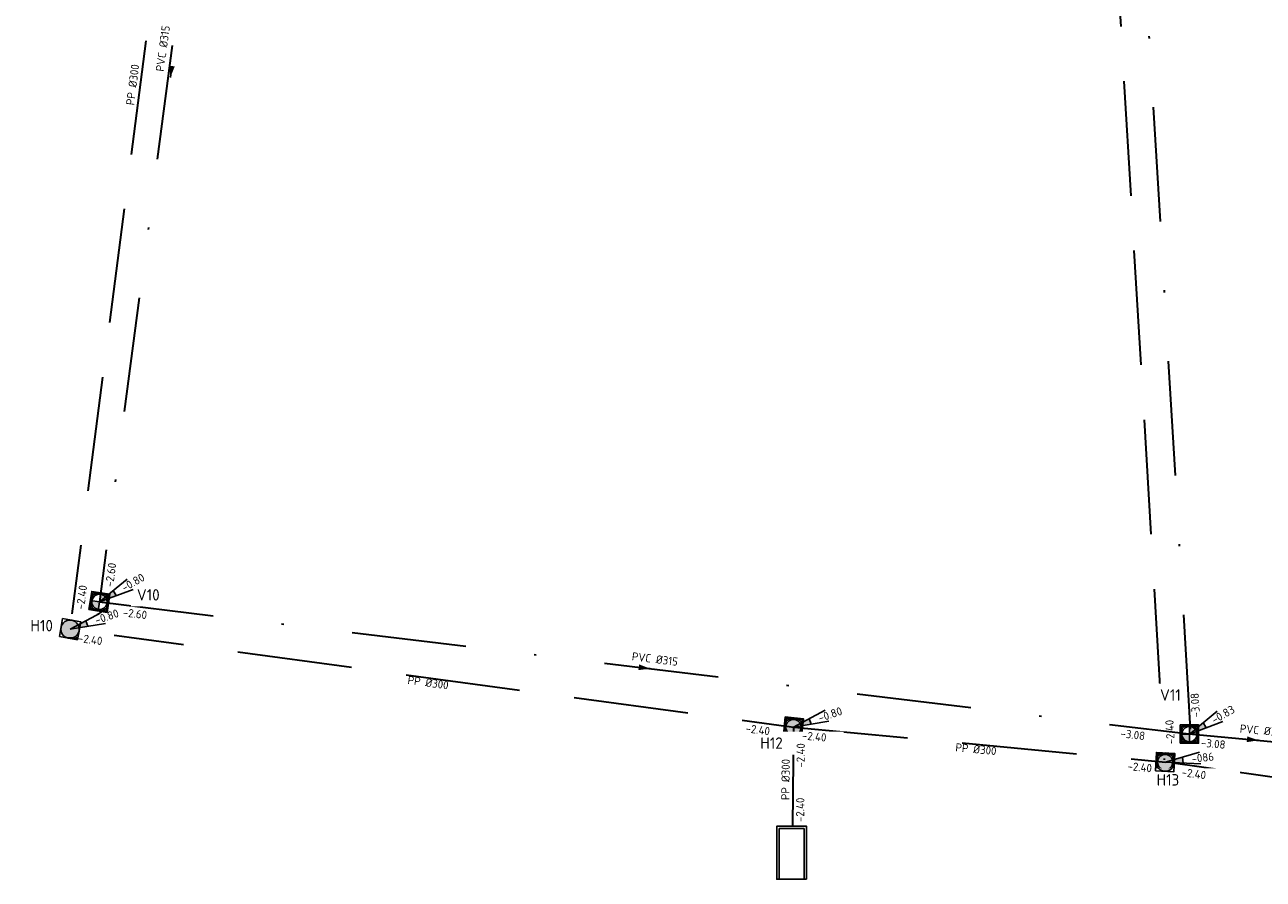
# Model space of a CAD drawing. Header units: metres. Extents: x 114894 to 115585, y 426496 to 426850.
# Tile 10 of 27: x 115008 to 115062, y 426721 to 426758. Entities that reach past the tile are written whole.
import ezdxf
from ezdxf.enums import TextEntityAlignment as Align

# ---------------------------------------------------------------- set-up
doc = ezdxf.new("R2010")
doc.units = ezdxf.units.M
doc.header["$MEASUREMENT"] = 0
doc.linetypes.add('RI-DWA-SO', pattern=[11, 5, -3, 0, -3])
doc.linetypes.add('RI-HWA-SO', pattern=[7.4, 5, -2.4])
for name, color, linetype, lineweight in [('N-WE-RI-DWA_PUTDEKSELNIVEAU-S-200', 20, 'Continuous', 25), ('N-WE-RI-DWA_RIOOLPUT_INSPECTIEPUT-S-200', 20, 'Continuous', 25), ('N-WE-RI-DWA_TRANSPORTLEIDING_PVC_315-G', 20, 'RI-DWA-SO', 35), ('N-WE-RI-HWA_PUTDEKSELNIVEAU-S-200', 150, 'Continuous', 25), ('N-WE-RI-HWA_RIOOLPUT_INSPECTIEPUT-S-200', 150, 'Continuous', 25), ('N-WE-RI-HWA_TRANSPORTLEIDING_PP_300-G', 150, 'RI-HWA-SO', 35), ('N-WE-RI-HWA_UITLAATCONSTRUCTIE-S-200', 150, 'Continuous', 25), ('N-WE-RI-PUT-T35', 150, 'Continuous', 35), ('N-WE-RI-PUT_DEKSEL-S', 7, 'Continuous', 25), ('N01-WE-RI-PUT-T35', 20, 'Continuous', 35)]:
    doc.layers.add(name, color=color, linetype=linetype, lineweight=lineweight)
doc.layers.add('N-WE-RI-DWA_STROMINGSRICHTING-S-200', color=20, linetype='Continuous', lineweight=25, true_color=0xff3f00)
doc.layers.add('N-WE-RI-HWA_STROMINGSRICHTING-S-200', color=150, linetype='Continuous', lineweight=25, true_color=0x007fff)
doc.styles.add('NLCS-ISO', font='NLCS-ISO.ttf')
doc.styles.add('NLCS-ISO-M200-T25', font='NLCS-ISO.ttf')

# ---------------------------------------------------------------- blocks, each defined once
blk = doc.blocks.new('SRI-PUT_DWA-SO')
h = blk.add_hatch(color=256)
h.dxf.hatch_style = 1
h.paths.add_polyline_path([(-2, 0, 0.4142135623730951), (0, -2), (0, 0)])
h.paths.add_polyline_path([(2, 0, 0.4142135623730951), (0, 2), (0, 0)])
for p, q in [((-2, 0), (2, 0)), ((0, -2), (0, 2))]:
    blk.add_line(p, q)
blk.add_lwpolyline([(-2, -2), (2, -2), (2, 2), (-2, 2)], close=True)
blk.add_circle((0, 0), 2)
blk = doc.blocks.new('*U91')
at = {"color": 0, "style": 'NLCS-ISO'}
for tag, p in [('BOB_RECHTS', (17.41614749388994, 110.67132648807)), ('RIOOLINFO', (-1.769671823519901, -0.9487933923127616)), ('BOB_LINKS', (-14.33072774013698, -112.0971969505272))]:
    blk.add_attdef(tag, text='', height=1.8, rotation=81.88935710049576, dxfattribs=at).set_placement(p, align=Align.MIDDLE_CENTER)
blk = doc.blocks.new('*U92')
at = {"color": 0, "style": 'NLCS-ISO'}
for tag, p in [('BOB_LINKS', (-43.54663805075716, 5.042606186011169)), ('RIOOLINFO', (-0.9295024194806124, 1.779879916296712)), ('BOB_RECHTS', (43.6579317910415, -8.35362113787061))]:
    blk.add_attdef(tag, text='', height=1.799999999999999, rotation=351.2665852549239, dxfattribs=at).set_placement(p, align=Align.MIDDLE_CENTER)
blk = doc.blocks.new('*U94')
at = {"color": 0, "style": 'NLCS-ISO'}
for tag, p in [('BOB_RECHTS', (-6.59292116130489, 179.1024535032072)), ('RIOOLINFO', (-1.561879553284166, -1.261934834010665)), ('BOB_LINKS', (9.843124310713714, -178.907440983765))]:
    blk.add_attdef(tag, text='', height=1.799999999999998, rotation=92.6285733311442, dxfattribs=at).set_placement(p, align=Align.MIDDLE_CENTER)
blk = doc.blocks.new('*U38')
at = {"color": 0}
blk.add_line((-1.251406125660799, 0.1469105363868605), (1.251406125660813, -0.1469105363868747), dxfattribs=at)
blk.add_solid([(-1.251406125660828, 0.1469105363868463), (1.177950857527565, -0.7726135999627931), (1.324861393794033, 0.4787925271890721)], dxfattribs=at)
at = {"color": 0, "style": 'NLCS-ISO'}
for tag, p in [('BOB_LINKS', (-172.3261867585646, 18.59142618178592)), ('RIOOLINFO', (4.490832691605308, 1.965863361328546)), ('BOB_RECHTS', (169.6775979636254, -21.55857662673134))]:
    blk.add_attdef(tag, text='', height=1.799999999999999, rotation=353.304330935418, dxfattribs=at).set_placement(p, align=Align.MIDDLE_CENTER)
blk = doc.blocks.new('*U41')
at = {"color": 0}
blk.add_line((-1.199938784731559, 0.3843786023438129), (1.19993878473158, -0.3843786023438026), dxfattribs=at)
blk.add_solid([(-1.19993878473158, 0.3843786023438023), (1.007749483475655, -0.9843479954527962), (1.392128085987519, 0.2155907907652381)], dxfattribs=at)
at = {"color": 0, "style": 'NLCS-ISO'}
for tag, p in [('BOB_LINKS', (-105.7826636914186, 32.17621181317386)), ('RIOOLINFO', (4.784665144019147, 1.067322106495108)), ('BOB_RECHTS', (105.9214827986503, -35.63936759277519))]:
    blk.add_attdef(tag, text='', height=1.799999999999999, rotation=342.2380829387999, dxfattribs=at).set_placement(p, align=Align.MIDDLE_CENTER)
blk = doc.blocks.new('*U42')
at = {"color": 0}
blk.add_line((0.332164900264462, 1.215428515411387), (-0.3321649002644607, -1.215428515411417), dxfattribs=at)
blk.add_solid([(-0.3321649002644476, -1.215428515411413), (-0.2755493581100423, 1.381510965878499), (0.9398791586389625, 1.049346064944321)], dxfattribs=at)
at = {"color": 0, "style": 'NLCS-ISO'}
for tag, p in [('BOB_LINKS', (0.6734321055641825, 8.639132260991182)), ('RIOOLINFO', (1.735857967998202, -2.008544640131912)), ('BOB_RECHTS', (-3.89264053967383, -8.06863816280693))]:
    blk.add_attdef(tag, text='', height=1.799999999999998, rotation=254.7148564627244, dxfattribs=at).set_placement(p, align=Align.MIDDLE_CENTER)
blk = doc.blocks.new('*U43')
at = {"color": 0}
blk.add_line((0.3678566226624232, 1.20510642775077), (-0.3678566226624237, -1.205106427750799), dxfattribs=at)
blk.add_solid([(-0.3678566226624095, -1.205106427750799), (-0.2346965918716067, 1.389034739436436), (0.9704098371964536, 1.021178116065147)], dxfattribs=at)
at = {"color": 0, "style": 'NLCS-ISO'}
for tag, p in [('BOB_LINKS', (31.07392805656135, 107.3747104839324)), ('RIOOLINFO', (1.675882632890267, -2.058852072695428)), ('BOB_RECHTS', (-32.94690595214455, -102.3589569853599))]:
    blk.add_attdef(tag, text='', height=1.799999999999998, rotation=253.0252821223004, dxfattribs=at).set_placement(p, align=Align.MIDDLE_CENTER)
blk = doc.blocks.new('SRI-PUT_HWA-SO')
h = blk.add_hatch(color=256)
h.dxf.hatch_style = 1
h.paths.add_polyline_path([(-2, 0, 1), (2, 0, 1)])
blk.add_lwpolyline([(-2, -2), (2, -2), (2, 2), (-2, 2)], close=True)
blk.add_circle((0, 0), 2)
blk = doc.blocks.new('SRI-PUT_OPHOOGTEBRENGEN_NIEUW-SO')
blk.add_wipeout([(-1.759282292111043, 1.740550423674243), (1.7408640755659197, 1.740550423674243), (1.7408640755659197, -1.7593032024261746), (-1.759282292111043, -1.7593032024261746)])
at = {"color": 0, "lineweight": -3}
blk.add_lwpolyline([(-1.759282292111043, 1.740550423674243), (1.740864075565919, 1.740550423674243), (1.740864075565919, -1.759303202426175), (-1.759282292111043, -1.759303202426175)], close=True, dxfattribs=at)
blk.add_circle((-0.009209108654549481, -0.009376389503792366), 1.6625, dxfattribs=at)
blk = doc.blocks.new('SRI-PUTDEKSELHOOGTE-SO')
h = blk.add_hatch(color=256)
h.dxf.hatch_style = 1
h.paths.add_polyline_path([(3.018955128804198, 2.485302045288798), (0, 2.220446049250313e-16), (3.661812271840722, 1.371840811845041)])
for p, q in [((0, 0), (6.037910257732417, 4.970604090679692)), ((0, 0), (7.323624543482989, 2.743681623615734)), ((3.018955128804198, 2.485302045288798), (3.661812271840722, 1.371840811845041))]:
    blk.add_line(p, q)
at = {"style": 'NLCS-ISO'}
blk.add_attdef('PUTHGT', text='', height=1.8, rotation=30.00000000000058, dxfattribs=at).set_placement((5.01661480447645, 2.929534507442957), align=Align.MIDDLE_LEFT)
blk = doc.blocks.new('*U71')
at = {"color": 0, "transparency": 33554687, "style": 'NLCS-ISO'}
for tag, rotation, p in [('BOB_RECHTS', 88.70933876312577, (1.732161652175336, 4.610948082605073)), ('RIOOLINFO', 88.70933876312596, (-1.10598073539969, -1.164361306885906)), ('BOB_LINKS', 88.70933876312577, (1.464841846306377, -7.254059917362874))]:
    blk.add_attdef(tag, text='', height=1.8, rotation=rotation, dxfattribs=at).set_placement(p, align=Align.MIDDLE_CENTER)
blk = doc.blocks.new('*U68')
at = {"color": 0, "style": 'NLCS-ISO'}
for tag, rotation, p in [('BOB_LINKS', 353.8496834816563, (-35.993343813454, 2.241264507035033)), ('RIOOLINFO', 353.8496834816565, (-1.297639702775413, -0.9445208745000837)), ('BOB_RECHTS', 353.8496834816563, (34.92629174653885, -5.400856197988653))]:
    blk.add_attdef(tag, text='', height=1.8, rotation=rotation, dxfattribs=at).set_placement(p, align=Align.MIDDLE_CENTER)
blk = doc.blocks.new('*U73')
at = {"color": 0, "style": 'NLCS-ISO'}
for tag, height, p in [('BOB_LINKS', 1.799999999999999, (-74.36868723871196, 9.421265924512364)), ('RIOOLINFO', 1.8, (-1.33471661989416, -0.8913585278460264)), ('BOB_RECHTS', 1.799999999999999, (70.98984001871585, -12.21002743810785))]:
    blk.add_attdef(tag, text='', height=height, rotation=351.5357383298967, dxfattribs=at).set_placement(p, align=Align.MIDDLE_CENTER)
blk = doc.blocks.new('SRI-UITSTROOMBAK-SO')
for p, q in [((-3.249999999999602, -2.273736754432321e-13), (-3.249999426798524, 11.55924730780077)), ((-3.249999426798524, 11.55924730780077), (3.249999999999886, 11.55924730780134)), ((-2.749999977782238, 0.5000000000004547), (-2.749999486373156, 11.55924730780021)), ((2.750000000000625, 0.5000000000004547), (2.750000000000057, 11.55924730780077)), ((3.250000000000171, 3.410605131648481e-13), (3.250000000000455, 11.55924730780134)), ((-3.250000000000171, -2.273736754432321e-13), (3.250000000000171, 3.410605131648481e-13)), ((-2.749999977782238, 0.5000000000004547), (2.750000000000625, 0.5000000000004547))]:
    blk.add_line(p, q)
at = {"flags": 128}
blk.add_lwpolyline([(-3.249999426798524, 11.55924730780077), (3.250000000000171, 11.55924730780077), (3.250000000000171, 3.410605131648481e-13), (-3.249999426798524, 3.410605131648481e-13)], close=True, dxfattribs=at)

msp = doc.modelspace()

# ---------------------------------------------------------------- block references
at = {"layer": 'N-WE-RI-DWA_STROMINGSRICHTING-S-200', "transparency": 33554687, "xscale": 0.2000000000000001, "yscale": 0.2000000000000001, "zscale": 0.2000000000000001, "rotation": 100.0614679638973}
msp.add_blockref('*U38', (115056.4659688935, 426762.7797475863), dxfattribs=at).add_auto_attribs({'RIOOLINFO': ' PVC %%c315', 'BOB_LINKS': '-3.08', 'BOB_RECHTS': '-2.90'})
at = {"layer": 'N-WE-RI-HWA_STROMINGSRICHTING-S-200', "transparency": 33554687, "xscale": 0.2, "yscale": 0.2, "zscale": 0.2, "rotation": 0.7646294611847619}
for name, p, values in [('*U94', (115055.2804827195, 426762.7779497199), {'RIOOLINFO': ' PP %%C300', 'BOB_LINKS': '-2.40', 'BOB_RECHTS': '-2.40'}), ('*U92', (115067.490801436, 426724.3161588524), {'RIOOLINFO': 'PP %%C300', 'BOB_LINKS': '-2.40', 'BOB_RECHTS': '-2.40'})]:
    msp.add_blockref(name, p, dxfattribs=at).add_auto_attribs(values)
at = {"layer": 'N-WE-RI-HWA_STROMINGSRICHTING-S-200', "transparency": 33554687}
ref = msp.add_blockref('*U71', (115041.2763025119, 426725.0786386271), dxfattribs=dict(at, xscale=0.2, yscale=0.2, zscale=0.2, rotation=0.7646294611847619))
ref.add_attrib('RIOOLINFO', ' PP %%C300', dxfattribs={"layer": '0', "color": 0, "height": 0.3599999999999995, "rotation": 89.47396821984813, "style": 'NLCS-ISO'}).set_placement((115040.9505109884, 426724.8438242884), align=Align.MIDDLE_CENTER)
ref.add_attrib('BOB_LINKS', '-2.40', dxfattribs={"layer": '0', "color": 0, "height": 0.3599999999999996, "rotation": 89.47396822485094, "style": 'NLCS-ISO'}).set_placement((115041.5886057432, 426723.631865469), align=Align.MIDDLE_CENTER)
ref.add_attrib('BOB_RECHTS', '-2.40', dxfattribs={"layer": '0', "color": 0, "height": 0.3599999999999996, "rotation": 89.47396822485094, "style": 'NLCS-ISO'}).set_placement((115041.6103974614, 426726.0053692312), align=Align.MIDDLE_CENTER)
at = {"layer": 'N-WE-RI-HWA_UITLAATCONSTRUCTIE-S-200', "transparency": 33554687, "xscale": 0.2000000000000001, "yscale": 0.2000000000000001, "zscale": 0.2000000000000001, "rotation": 180}
msp.add_blockref('SRI-UITSTROOMBAK-SO', (115041.2154502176, 426722.9136086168), dxfattribs=at)
at = {"layer": 'N-WE-RI-PUT_DEKSEL-S', "transparency": 33554687}
for p, xscale, yscale, zscale, rotation in [((115011.0148464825, 426732.7052775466), 0.2000000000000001, 0.2000000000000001, 0.2000000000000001, 351.1232641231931), ((115009.7316433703, 426731.5129309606), 0.2000000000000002, 0.2000000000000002, 0.2000000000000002, 350.0127415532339), ((115041.2962483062, 426727.2432683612), 0.2000000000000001, 0.2000000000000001, 0.2000000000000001, 354.1585637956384), ((115057.5161005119, 426725.7145224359), 0.2000000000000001, 0.2000000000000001, 0.2000000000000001, 357.1490394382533)]:
    msp.add_blockref('SRI-PUT_OPHOOGTEBRENGEN_NIEUW-SO', p, dxfattribs=dict(at, xscale=xscale, yscale=yscale, zscale=zscale, rotation=rotation))
at = {"layer": 'N-WE-RI-PUT_DEKSEL-S', "transparency": 33554687, "xscale": 0.2000000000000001, "yscale": 0.2000000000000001, "zscale": 0.2000000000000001}
msp.add_blockref('SRI-PUT_OPHOOGTEBRENGEN_NIEUW-SO', (115058.5737966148, 426726.9389243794), dxfattribs=at)

# ---------------------------------------------------------------- next in the draw order: linework, layer by layer
at = {"layer": 'N-WE-RI-DWA_TRANSPORTLEIDING_PVC_315-G', "transparency": 33554687}
for points in [[(115054.3581411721, 426798.619880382), (115058.6193639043, 426726.9389243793)], [(115017.0539403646, 426778.9978489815), (115011.01457917, 426732.704076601)], [(115011.01457917, 426732.704076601), (115058.5637356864, 426726.9405296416)], [(115058.5637356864, 426726.9405296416), (115064.1127349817, 426726.4359532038)]]:
    msp.add_lwpolyline(points, dxfattribs=at)
at = {"layer": 'N-WE-RI-HWA_TRANSPORTLEIDING_PP_300-G', "transparency": 33554687, "flags": 128}
for points in [[(115053.0885764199, 426799.7460088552), (115057.4723890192, 426725.8098905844)], [(115015.8758475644, 426779.212719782), (115009.7262884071, 426731.5118791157)], [(115009.7262884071, 426731.5118791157), (115041.2961801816, 426727.2436686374)], [(115041.2942251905, 426727.2415902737), (115041.2564248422, 426722.9136086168)], [(115041.2961801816, 426727.2436686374), (115057.514167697, 426725.7127410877)], [(115077.4674351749, 426722.9195766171), (115057.514167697, 426725.7127410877)]]:
    msp.add_lwpolyline(points, dxfattribs=at)

# ---------------------------------------------------------------- next in the draw order: block references
at = {"layer": 'N-WE-RI-DWA_RIOOLPUT_INSPECTIEPUT-S-200', "transparency": 33554687, "xscale": 0.2, "yscale": 0.2, "zscale": 0.2, "rotation": 351.1232641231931}
msp.add_blockref('SRI-PUT_DWA-SO', (115011.0148464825, 426732.7052775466), dxfattribs=at)
at = {"layer": 'N-WE-RI-DWA_RIOOLPUT_INSPECTIEPUT-S-200', "transparency": 33554687, "xscale": 0.2, "yscale": 0.2, "zscale": 0.2}
msp.add_blockref('SRI-PUT_DWA-SO', (115058.5737966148, 426726.9389243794), dxfattribs=at)
at = {"layer": 'N-WE-RI-DWA_STROMINGSRICHTING-S-200', "transparency": 33554687, "xscale": 0.2000000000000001, "yscale": 0.2000000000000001, "zscale": 0.2000000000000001, "rotation": 100.0614679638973}
for name, p, values in [('*U41', (115014.1432791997, 426755.8430751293), {'RIOOLINFO': ' PVC %%c315', 'BOB_LINKS': '-2.60', 'BOB_RECHTS': '-2.48'}), ('*U43', (115034.7962000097, 426729.8225995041), {'RIOOLINFO': ' PVC %%c315', 'BOB_LINKS': '-2.60', 'BOB_RECHTS': '-3.08'}), ('*U42', (115061.3373144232, 426726.6869585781), {'RIOOLINFO': ' PVC %%c315', 'BOB_LINKS': '-3.08', 'BOB_RECHTS': '-3.13'})]:
    msp.add_blockref(name, p, dxfattribs=at).add_auto_attribs(values)
at = {"layer": 'N-WE-RI-HWA_RIOOLPUT_INSPECTIEPUT-S-200', "transparency": 33554687, "xscale": 0.2, "yscale": 0.2, "zscale": 0.2, "rotation": 354.1585637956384}
msp.add_blockref('SRI-PUT_HWA-SO', (115041.2961801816, 426727.2436686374), dxfattribs=at)
at = {"layer": 'N-WE-RI-HWA_STROMINGSRICHTING-S-200', "transparency": 33554687, "xscale": 0.2, "yscale": 0.2, "zscale": 0.2, "rotation": 0.7646294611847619}
msp.add_blockref('*U91', (115012.8010679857, 426755.3622994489), dxfattribs=at).add_auto_attribs({'RIOOLINFO': ' PP %%C300', 'BOB_LINKS': '-2.40', 'BOB_RECHTS': '-2.40'})

# ---------------------------------------------------------------- next in the draw order: texts
at = {"layer": 'N-WE-RI-PUT-T35', "transparency": 33554661, "char_height": 0.5, "attachment_point": 1, "style": 'NLCS-ISO-M200-T25', "bg_fill": 2}
for s, insert in [('H10', (115008.0057301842, 426731.9202801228)), ('H13', (115057.1420928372, 426725.1887710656))]:
    msp.add_mtext_dynamic_manual_height_columns(s, width=3.387230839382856, gutter_width=3.5, heights=[0], dxfattribs=dict(at, insert=insert))
at = {"layer": 'N01-WE-RI-PUT-T35', "transparency": 33554661, "char_height": 0.5, "attachment_point": 1, "style": 'NLCS-ISO-M200-T25', "bg_fill": 2}
for s, insert in [('V10', (115012.6468664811, 426733.2629205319)), ('V11', (115057.2895327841, 426728.893891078))]:
    msp.add_mtext_dynamic_manual_height_columns(s, width=0.7576933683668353, gutter_width=3.5, heights=[0.7000000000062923], dxfattribs=dict(at, insert=insert))

# ---------------------------------------------------------------- next in the draw order: block references
at = {"layer": 'N-WE-RI-DWA_PUTDEKSELNIVEAU-S-200', "transparency": 33554687, "xscale": 0.2, "yscale": 0.2, "zscale": 0.2}
for p, values in [((115011.01457917, 426732.704076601), {'PUTHGT': '-0.80'}), ((115058.5733703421, 426726.9392638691), {'PUTHGT': '-0.83'})]:
    msp.add_blockref('SRI-PUTDEKSELHOOGTE-SO', p, dxfattribs=at).add_auto_attribs(values)
at = {"layer": 'N-WE-RI-HWA_PUTDEKSELNIVEAU-S-200', "transparency": 33554687, "xscale": 0.2, "yscale": 0.2, "zscale": 0.2}
for p, rotation, values in [((115009.7318025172, 426731.5127822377), 348.7638581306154, {'PUTHGT': '-0.80'}), ((115057.514167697, 426725.7127410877), 336.6113616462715, {'PUTHGT': '-086'})]:
    msp.add_blockref('SRI-PUTDEKSELHOOGTE-SO', p, dxfattribs=dict(at, rotation=rotation)).add_auto_attribs(values)
at = {"layer": 'N-WE-RI-HWA_RIOOLPUT_INSPECTIEPUT-S-200', "transparency": 33554687, "xscale": 0.2, "yscale": 0.2, "zscale": 0.2}
for p, rotation in [((115009.731604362, 426731.5133351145), 350.0127415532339), ((115057.5161005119, 426725.7145224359), 357.1490394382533)]:
    msp.add_blockref('SRI-PUT_HWA-SO', p, dxfattribs=dict(at, rotation=rotation))
at = {"layer": 'N-WE-RI-HWA_STROMINGSRICHTING-S-200', "transparency": 33554687, "xscale": 0.2, "yscale": 0.2, "zscale": 0.2, "rotation": 0.7646294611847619}
msp.add_blockref('*U68', (115049.4073182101, 426726.4789843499), dxfattribs=at).add_auto_attribs({'RIOOLINFO': ' PP %%C300', 'BOB_LINKS': '-2.40', 'BOB_RECHTS': '-2.40'})

# ---------------------------------------------------------------- next in the draw order: texts
at = {"layer": 'N-WE-RI-PUT-T35', "transparency": 33554661, "insert": (115039.8500507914, 426726.7931816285), "char_height": 0.5, "attachment_point": 1, "style": 'NLCS-ISO-M200-T25', "bg_fill": 2}
msp.add_mtext_dynamic_manual_height_columns('H12', width=3.387230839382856, gutter_width=3.5, heights=[0], dxfattribs=at)

# ---------------------------------------------------------------- next in the draw order: block references
at = {"layer": 'N-WE-RI-HWA_PUTDEKSELNIVEAU-S-200', "transparency": 33554687, "xscale": 0.2, "yscale": 0.2, "zscale": 0.2, "rotation": 348.7638581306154}
msp.add_blockref('SRI-PUTDEKSELHOOGTE-SO', (115041.2964848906, 426727.2431103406), dxfattribs=at).add_auto_attribs({'PUTHGT': '-0.80'})
at = {"layer": 'N-WE-RI-HWA_STROMINGSRICHTING-S-200', "transparency": 33554687, "xscale": 0.2, "yscale": 0.2, "zscale": 0.2, "rotation": 0.7646294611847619}
msp.add_blockref('*U73', (115025.5112342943, 426729.3777738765), dxfattribs=at).add_auto_attribs({'RIOOLINFO': ' PP %%C300', 'BOB_LINKS': '-2.40', 'BOB_RECHTS': '-2.40'})

doc.saveas('drawing.dxf')
